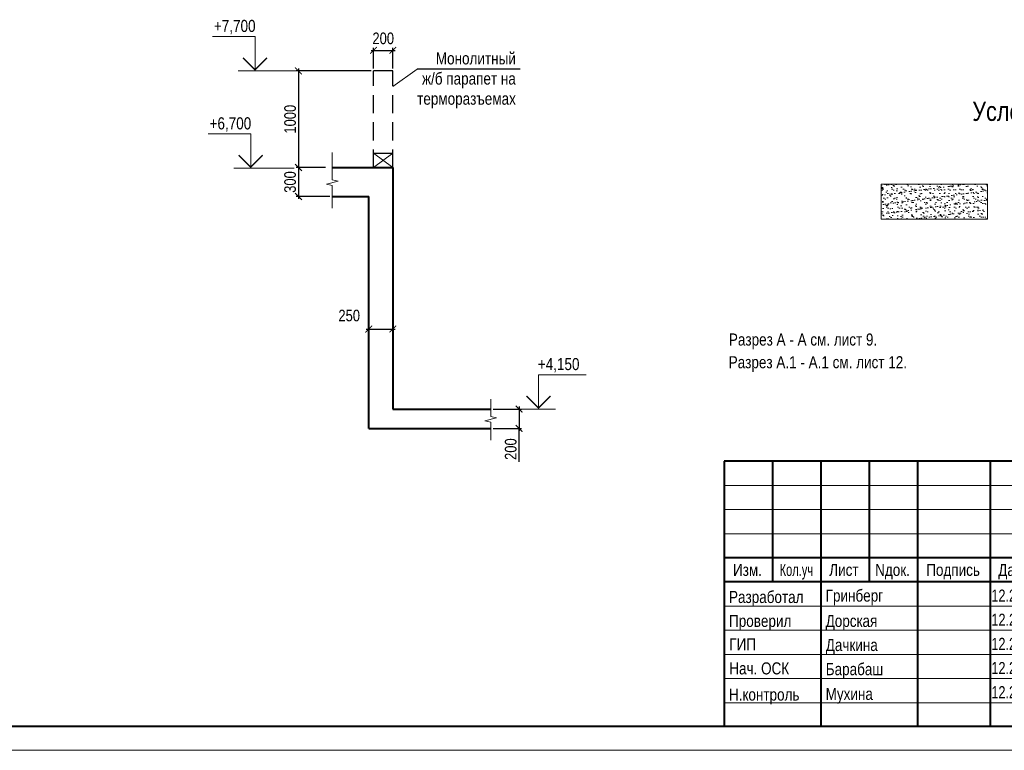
# Model space of a CAD drawing. Header units: inches. Extents: x -21855 to 99316, y -31809 to 52191.
# Tile 14 of 18: x 29780 to 70536, y -31809 to -1558. Entities that reach past the tile are written whole.
import ezdxf

# ---------------------------------------------------------------- set-up
doc = ezdxf.new("R2010")
doc.units = ezdxf.units.IN
doc.header["$LTSCALE"] = 1000
doc.header["$MEASUREMENT"] = 0
doc.linetypes.add('HIDDEN', pattern=[0.375, 0.25, -0.125])
for name, color, linetype, lineweight in [('СК-050-П(литы перекрытия)', 12, 'Continuous', 40), ('СК-110-О-РАЗМЕРЫ', 7, 'Continuous', 15), ('СК-200-Р(амка)', 7, 'Continuous', 40), ('СК-210-Р-РАМКА ЛИНИИ ТОНКИЕ', 7, 'Continuous', 15), ('СК-220-Р-РАМКА ТЕКСТ', 7, 'Continuous', 15), ('СК-300-Р(азмеры)_ПЛИТЫ', 7, 'Continuous', 20), ('СК-400-Т(екст)', 7, 'Continuous', 20), ('СК-600-Ш(триховка', 7, 'Continuous', 15), ('СК-600-Ш(триховка)', 250, 'Continuous', 13)]:
    doc.layers.add(name, color=color, linetype=linetype, lineweight=lineweight)
doc.layers.add('текст', color=7, linetype='Continuous')
doc.styles.add('MtXpl_Arial_Narrow', font='ARIALN.TTF')
doc.styles.add('RUSS', font='arial.ttf', dxfattribs={"width": 0.8})
doc.dimstyles.new('50', dxfattribs={"dimtxt": 480, "dimasz": 280, "dimexe": 100, "dimexo": 100, "dimgap": 100, "dimtad": 1, "dimdec": 0, "dimlfac": 0.25, "dimzin": 0, "dimdsep": 46, "dimtxsty": 'RUSS', "dimblk": 'ARCHTICK', "dimcen": 0.09, "dimdle": 100, "dimclrd": 7, "dimclre": 7, "dimclrt": 7, "dimadec": 0, "dimazin": 0, "dimtfac": 1, "dimtdec": 0, "dimtmove": 2, "dimatfit": 3, "dimldrblk": 'ARCHTICK', "dimfxl": 1, "dimtolj": 1, "dimtzin": 0, "dimarcsym": 0})

# ---------------------------------------------------------------- blocks, each defined once
blk = doc.blocks.new('A$C229d4619')
at = {"layer": 'СК-200-Р(амка)', "lineweight": 40, "ltscale": 2}
for p, q in [((0, 0), (0, -11000)), ((37000, 0), (0, 0)), ((2000, 0), (2000, -5000)), ((4000, 0), (4000, -11000)), ((6000, 0), (6000, -5000)), ((8000, 0), (8000, -11000)), ((11000, 0), (11000, -11000)), ((13000, 0), (13000, -11000)), ((37000, -2000), (13000, -2000)), ((37000, -5000), (0, -5000)), ((27000, -5000), (27000, -10970)), ((30000, -5000), (30000, -8000)), ((33000, -5000), (33000, -8000)), ((37000, -6000), (27000, -6000)), ((37000, -8000), (13000, -8000))]:
    blk.add_line(p, q, dxfattribs=at)
at = {"layer": 'СК-200-Р(амка)', "color": 7, "lineweight": 15}
for p, q in [((13000, -1000), (0, -1000)), ((13000, -2000), (0, -2000)), ((13000, -3000), (0, -3000)), ((13000, -6000), (0, -6000)), ((13000, -7000), (0, -7000)), ((13000, -8000), (0, -8000)), ((13000, -9000), (0, -9000)), ((13000, -10000), (0, -10000))]:
    blk.add_line(p, q, dxfattribs=at)
at = {"layer": 'СК-200-Р(амка)', "ltscale": 2}
blk.add_line((13000, -4000), (0, -4000), dxfattribs=at)
at = {"layer": 'СК-220-Р-РАМКА ТЕКСТ'}
blk.add_line((13000, -5000), (0, -5000), dxfattribs=at)
blk.add_line((13000, -5000), (0, -5000), dxfattribs=at)
at = {"layer": 'СК-400-Т(екст)', "lineweight": 40, "ltscale": 2}
blk.add_lwpolyline([(30190, 0), (37000, 0), (37000, 2155), (30190, 2155)], close=True, dxfattribs=at)
at = {"layer": 'СК-220-Р-РАМКА ТЕКСТ', "color": 7, "style": 'RUSS', "width": 0.8}
for s, p in [('Изм.', (361, -4749)), ('Лист', (4344, -4749)), ('Nдок.', (6245, -4749)), ('Подпись', (8358, -4749)), ('Дата', (11339, -4749))]:
    blk.add_text(s, height=500, dxfattribs=at).set_placement(p)
at = {"layer": 'СК-220-Р-РАМКА ТЕКСТ', "style": 'RUSS'}
for s, width, p in [('Гринберг', 0.8, (4195, -5813)), ('Разработал', 0.8, (195, -5871)), ('12.2024', 0.75, (11056, -5813)), ('Проверил', 0.8, (196, -6862)), ('Дорская', 0.8, (4196, -6862)), ('12.2024', 0.75, (11056, -6813)), ('ГИП', 0.8, (207, -7827)), ('12.2024', 0.75, (11056, -7813)), ('Дачкина', 0.8, (4199, -7859)), ('Нач. ОСК', 0.8, (207, -8827)), ('Барабаш', 0.8, (4199, -8859)), ('12.2024', 0.75, (11056, -8813)), ('12.2024', 0.75, (11056, -9813)), ('Н.контроль', 0.8, (195, -9911)), ('Мухина', 0.8, (4195, -9884))]:
    blk.add_text(s, height=500, dxfattribs=dict(at, width=width)).set_placement(p)
at = {"layer": 'СК-220-Р-РАМКА ТЕКСТ', "color": 7, "insert": (2291, -4249), "char_height": 500, "attachment_point": 1, "style": 'RUSS'}
blk.add_mtext_dynamic_manual_height_columns('\\A1;{\\fArial Narrow|b0|i0|c204|p34;Кол.уч}', width=23334.58, gutter_width=2500, heights=[0], dxfattribs=at)
at = {"layer": 'СК-220-Р-РАМКА ТЕКСТ', "color": 7, "char_height": 500, "attachment_point": 4, "style": 'RUSS'}
for s, insert in [('\\A1;Стадия', (27288, -5543)), ('\\A1;Лист', (30835, -5476)), ('\\A1;Листов', (33794, -5476)), ('\\A1;П', (28326, -6978))]:
    blk.add_mtext(s, dxfattribs=dict(at, insert=insert))
at = {"layer": 'СК-400-Т(екст)', "lineweight": 40, "ltscale": 2, "style": 'RUSS', "width": 0.8}
for s, p in [('%%P0,000=171,10', (30497, 693)), ('КР2', (33507, -1367))]:
    blk.add_text(s, height=800, dxfattribs=at).set_placement(p)
at = {"layer": 'СК-400-Т(екст)', "linetype": 'Continuous'}
for s, width, gutter_width, insert, char_height, attachment_point in [('\\A1;{\\fArial Narrow|b0|i0|c204|p34;Заказчик :\\fArial Narrow|b0|i0|c0|p34; \\fArial Narrow|b0|i0|c204|p34;АО "ГК "ОСНОВА\\fArial Narrow|b0|i0|c0|p34;"\\fArial Narrow|b0|i0|c204|p34;\\P          \\W0.8;                                                                                            }', 23334.58, 2500, (13480, -249), 500, 1), ('\\A1;{\\fArial Narrow|b0|i0|c204|p34;Шифр: ГКО-319/22-4.\\fArial Narrow|b0|i0|c0|p34;2\\fArial Narrow|b0|i0|c204|p34;.2          \\W0.8;                                                                                            }', 23334.58, 2500, (13480, -1038), 500, 1), ('\\A1;{\\fArial Narrow|b0|i0|c204|p34;\\W1;ООО "Проект-2018"}', 27850.7, 2984, (32237, -9207), 549.03, 2)]:
    blk.add_mtext_dynamic_manual_height_columns(s, width=width, gutter_width=gutter_width, heights=[0], dxfattribs=dict(at, insert=insert, char_height=char_height, attachment_point=attachment_point))
at = {"layer": 'СК-400-Т(екст)', "char_height": 500, "attachment_point": 1, "style": 'MtXpl_Arial_Narrow'}
for s, insert in [('Жилой комплекс со встроенно-пристроенными помещениями на 1-х этажах^Jи подземной автостоянкой, расположенный на земельном участке по адресу: ^Jг. Москва, Горбунова ул., влад. 27 (ЗАО, 77:07:0004010:37)', (14256, -2214)), (' Конструктивные решения ^Jнадземной части корпуса 1.', (16356, -5757))]:
    blk.add_mtext(s, dxfattribs=dict(at, insert=insert))
blk = doc.blocks.new('_ArchTick')
at = {"color": 0, "linetype": 'ByBlock', "const_width": 0.15}
blk.add_lwpolyline([(-0.5, -0.5), (0.5, 0.5)], dxfattribs=at)
blk = doc.blocks.new('*D81')
at = {"layer": 'Defpoints', "color": 0, "transparency": 16777216}
for p in [(42525, -7679), (41320, -8879), (42721, -8879)]:
    blk.add_point(p, dxfattribs=at)
at = {"layer": 'СК-110-О-РАЗМЕРЫ', "color": 7, "lineweight": -2, "transparency": 16777216}
for p, q in [((42425, -7679), (41220, -7679)), ((41320, -7579), (41320, -8979)), ((42621, -8879), (41220, -8879))]:
    blk.add_line(p, q, dxfattribs=at)
at = {"layer": 'СК-110-О-РАЗМЕРЫ', "color": 7, "lineweight": -2, "transparency": 16777216, "xscale": 280, "yscale": 280, "zscale": 280}
for p, rotation in [((41320, -7679), 90), ((41320, -8879), 270)]:
    blk.add_blockref('_ArchTick', p, dxfattribs=dict(at, rotation=rotation))
at = {"layer": 'СК-110-О-РАЗМЕРЫ', "color": 7, "transparency": 16777216, "insert": (40975, -8279), "char_height": 480, "attachment_point": 5, "rotation": 90, "style": 'RUSS'}
blk.add_mtext('\\A1;300', dxfattribs=at)
blk = doc.blocks.new('*D82')
at = {"layer": 'Defpoints', "color": 0, "transparency": 16777216}
for p in [(44228, -13639), (45228, -13639), (45228, -14367)]:
    blk.add_point(p, dxfattribs=at)
at = {"layer": 'СК-110-О-РАЗМЕРЫ', "color": 7, "lineweight": -2, "transparency": 16777216}
for p, q in [((44228, -13739), (44228, -14467)), ((45228, -13739), (45228, -14467)), ((44128, -14367), (45328, -14367))]:
    blk.add_line(p, q, dxfattribs=at)
at = {"layer": 'СК-110-О-РАЗМЕРЫ', "color": 7, "lineweight": -2, "transparency": 16777216, "xscale": 280, "yscale": 280, "zscale": 280, "rotation": 180}
blk.add_blockref('_ArchTick', (44228, -14367), dxfattribs=at)
at = {"layer": 'СК-110-О-РАЗМЕРЫ', "color": 7, "lineweight": -2, "transparency": 16777216, "xscale": 280, "yscale": 280, "zscale": 280}
blk.add_blockref('_ArchTick', (45228, -14367), dxfattribs=at)
at = {"layer": 'СК-110-О-РАЗМЕРЫ', "color": 7, "transparency": 16777216, "insert": (43420, -13810), "char_height": 480, "attachment_point": 5, "style": 'RUSS'}
blk.add_mtext('\\A1;250', dxfattribs=at)
blk = doc.blocks.new('*U84')
at = {"layer": 'СК-400-Т(екст)', "color": 0}
for p, q in [((0, 0), (0, 7.11)), ((0, 7.11), (8.78, 7.11)), ((-9, 0), (3.5, 0))]:
    blk.add_line(p, q, dxfattribs=at)
at = {"layer": 'СК-400-Т(екст)', "color": 0, "const_width": 0.3}
blk.add_lwpolyline([(-2.5, 2.71), (0, 0.21), (2.5, 2.71)], dxfattribs=at)
at = {"layer": 'СК-400-Т(екст)', "color": 0, "width": 0.8}
for tag, p in [('ОТМЕТКА1', (8.51, 8.06)), ('КОММЕНТАРИЙ', (8.59, 4.27))]:
    blk.add_attdef(tag, p, '', height=2.5, dxfattribs=at)
blk = doc.blocks.new('*U83')
at = {"layer": 'СК-400-Т(екст)', "color": 0}
for p, q in [((0, 0), (0, 7.11)), ((0, 7.11), (9.85, 7.11)), ((-9, 0), (3.5, 0))]:
    blk.add_line(p, q, dxfattribs=at)
at = {"layer": 'СК-400-Т(екст)', "color": 0, "const_width": 0.3}
blk.add_lwpolyline([(-2.5, 2.71), (0, 0.21), (2.5, 2.71)], dxfattribs=at)
at = {"layer": 'СК-400-Т(екст)', "color": 0, "width": 0.8}
for tag, p in [('ОТМЕТКА1', (8.51, 8.06)), ('КОММЕНТАРИЙ', (8.59, 4.27))]:
    blk.add_attdef(tag, p, '', height=2.5, dxfattribs=at)
blk = doc.blocks.new('*D85')
at = {"layer": 'Defpoints', "color": 0, "transparency": 16777216}
for p in [(49278, -17679, 0), (49278, -18479, 0), (50451, -18479)]:
    blk.add_point(p, dxfattribs=at)
at = {"layer": 'СК-110-О-РАЗМЕРЫ', "color": 7, "lineweight": -2, "transparency": 16777216}
for p, q in [((49378, -17679), (50551, -17679)), ((50451, -17579), (50451, -18579)), ((49378, -18479), (50551, -18479)), ((50451, -19865), (50451, -18479))]:
    blk.add_line(p, q, dxfattribs=at)
at = {"layer": 'СК-110-О-РАЗМЕРЫ', "color": 7, "lineweight": -2, "transparency": 16777216, "xscale": 280, "yscale": 280, "zscale": 280}
for p, rotation in [((50451, -17679), 90), ((50451, -18479), 270)]:
    blk.add_blockref('_ArchTick', p, dxfattribs=dict(at, rotation=rotation))
at = {"layer": 'СК-110-О-РАЗМЕРЫ', "color": 7, "transparency": 16777216, "insert": (50106, -19338), "char_height": 480, "attachment_point": 5, "rotation": 90, "style": 'RUSS'}
blk.add_mtext('\\A1;200', dxfattribs=at)
blk = doc.blocks.new('A$Ca5030f99')
at = {"layer": 'СК-220-Р-РАМКА ТЕКСТ', "char_height": 500, "width": 31067.55, "attachment_point": 5, "rotation": 360, "style": 'RUSS'}
for s, insert in [('Разрез А - А см. лист 9.', (3260, 4963)), ('Разрез А.1 - А.1 см. лист 12.', (3873, 4024))]:
    blk.add_mtext(s, dxfattribs=dict(at, insert=insert))
blk = doc.blocks.new('*D169')
at = {"layer": 'Defpoints', "color": 0, "transparency": 16777216}
for p in [(45228, -2828), (44428, -3679), (45228, -3679)]:
    blk.add_point(p, dxfattribs=at)
at = {"layer": 'СК-110-О-РАЗМЕРЫ', "color": 7, "lineweight": -2, "transparency": 16777216}
for p, q in [((44328, -2828), (45328, -2828)), ((44428, -3579), (44428, -2728)), ((45228, -3579), (45228, -2728))]:
    blk.add_line(p, q, dxfattribs=at)
at = {"layer": 'СК-110-О-РАЗМЕРЫ', "color": 7, "lineweight": -2, "transparency": 16777216, "xscale": 280, "yscale": 280, "zscale": 280, "rotation": 180}
blk.add_blockref('_ArchTick', (44428, -2828), dxfattribs=at)
at = {"layer": 'СК-110-О-РАЗМЕРЫ', "color": 7, "lineweight": -2, "transparency": 16777216, "xscale": 280, "yscale": 280, "zscale": 280}
blk.add_blockref('_ArchTick', (45228, -2828), dxfattribs=at)
at = {"layer": 'СК-110-О-РАЗМЕРЫ', "color": 7, "transparency": 16777216, "insert": (44828, -2333), "char_height": 480, "attachment_point": 5, "style": 'RUSS'}
blk.add_mtext('\\A1;200', dxfattribs=at)
blk = doc.blocks.new('*D171')
at = {"layer": 'Defpoints', "color": 0, "transparency": 16777216}
for p in [(44428, -3679, 0), (41320, -7679), (42532, -7679, 0)]:
    blk.add_point(p, dxfattribs=at)
at = {"layer": 'СК-110-О-РАЗМЕРЫ', "color": 7, "lineweight": -2, "transparency": 16777216}
for p, q in [((41320, -3579), (41320, -7779)), ((44328, -3679), (41220, -3679)), ((42432, -7679), (41220, -7679))]:
    blk.add_line(p, q, dxfattribs=at)
at = {"layer": 'СК-110-О-РАЗМЕРЫ', "color": 7, "lineweight": -2, "transparency": 16777216, "xscale": 280, "yscale": 280, "zscale": 280}
for p, rotation in [((41320, -3679), 90), ((41320, -7679), 270)]:
    blk.add_blockref('_ArchTick', p, dxfattribs=dict(at, rotation=rotation))
at = {"layer": 'СК-110-О-РАЗМЕРЫ', "color": 7, "transparency": 16777216, "insert": (40975, -5679), "char_height": 480, "attachment_point": 5, "rotation": 90, "style": 'RUSS'}
blk.add_mtext('\\A1;1000', dxfattribs=at)

msp = doc.modelspace()

# ---------------------------------------------------------------- hatches: boundary and pattern name
at = {"layer": 'СК-600-Ш(триховка'}
h = msp.add_hatch(dxfattribs=at)
h.set_pattern_fill('AR-SAND', color=256, scale=150)
h.set_pattern_definition([(37.5, (-1559842.3, -93085.08), (-9.449004, 289.023565), [0, -228, 0, -255, 0, -243.75]), (7.5, (-1559842.3, -93085.08), (265.46651, 423.32191), [0, -123, 0, -205.5, 0, -78.75]), (327.5, (-1560026.8, -93085.08), (467.12128, 0.848858), [0, -75, 0, -270, 0, -352.5]), (317.5, (-1560026.8, -93085.08), (450.91899, 131.65133), [0, -37.5, 0, -177, 0, -202.5])])
h.paths.add_polyline_path([(69840.6, -8371.7), (65441.1, -8371.7), (65441.1, -9823.3), (69840.6, -9823.3)])

# ---------------------------------------------------------------- linework, layer by layer
at = {"layer": 'СК-050-П(литы перекрытия)', "linetype": 'HIDDEN', "lineweight": 30, "ltscale": 5}
for p, q in [((45227.7, -3678.6, 0), (44427.7, -3678.6, 0)), ((44427.7, -7078.6, 0), (45227.7, -7078.6, 0))]:
    msp.add_line(p, q, dxfattribs=at)
at = {"layer": 'СК-050-П(литы перекрытия)', "linetype": 'HIDDEN', "lineweight": 30, "ltscale": 3}
for p, q in [((44427.7, -7678.6, 0), (44427.7, -3678.6, 0)), ((45227.7, -7678.6, 0), (45227.7, -3678.6, 0))]:
    msp.add_line(p, q, dxfattribs=at)
at = {"layer": 'СК-050-П(литы перекрытия)'}
for p, q in [((42721, -7678.6, 0), (45227.7, -7678.6, 0)), ((45227.7, -7678.6, 0), (45227.7, -17678.6, 0)), ((42721, -8878.6, 0), (44227.7, -8878.6, 0)), ((44227.7, -18478.6, 0), (44227.7, -8878.6, 0)), ((45227.7, -17678.6, 0), (49277.6, -17678.6, 0)), ((44227.7, -18478.6, 0), (49277.6, -18478.6, 0))]:
    msp.add_line(p, q, dxfattribs=at)
at = {"layer": 'СК-200-Р(амка)'}
msp.add_line((-17854.5, -30809), (95945.5, -30809), dxfattribs=at)
at = {"layer": 'СК-210-Р-РАМКА ЛИНИИ ТОНКИЕ'}
msp.add_line((96945.5, -31809), (-21854.5, -31809), dxfattribs=at)
at = {"layer": 'СК-300-Р(азмеры)_ПЛИТЫ'}
for p, q in [((46228.9, -3602.1, 0), (45227.7, -4318.9, 0)), ((44427.7, -7078.6, 0), (45227.7, -7678.6, 0)), ((45227.7, -7078.6, 0), (44427.7, -7678.6, 0))]:
    msp.add_line(p, q, dxfattribs=at)
at = {"layer": 'СК-400-Т(екст)'}
msp.add_lwpolyline([(65441.1, -9823.3), (69840.6, -9823.3), (69840.6, -8371.7), (65441.1, -8371.7)], close=True, dxfattribs=at)
at = {"layer": 'СК-600-Ш(триховка)', "linetype": 'ByBlock', "elevation": 0}
for points in [[(42721, -7062.5), (42721, -8183.7), (42961, -8243.7), (42481, -8363.7), (42721, -8423.7), (42721, -9365.4)], [(49277.6, -17266.4), (49277.6, -17984), (49517.6, -18044), (49037.6, -18164), (49277.6, -18224), (49277.6, -18974.4)]]:
    msp.add_lwpolyline(points, dxfattribs=at)
at = {"layer": 'текст'}
msp.add_line((50499.2, -3602.1, 0), (46228.9, -3602.1, 0), dxfattribs=at)

# ---------------------------------------------------------------- block references
at = {"layer": 'СК-200-Р(амка)'}
msp.add_blockref('A$C229d4619', (58945.5, -19839.4), dxfattribs=at)
at = {"layer": 'СК-300-Р(азмеры)_ПЛИТЫ', "color": 2}
msp.add_blockref('A$Ca5030f99', (58945.5, -19839.4), dxfattribs=at)
at = {"layer": 'СК-400-Т(екст)', "ltscale": 0.5}
ref = msp.add_blockref('*U84', (39520.2, -3678.6), dxfattribs=dict(at, xscale=-200, yscale=200, zscale=200))
ref.add_attrib('ОТМЕТКА1', '+7,700', (37818.8, -2066.9), dxfattribs={"height": 500, "style": 'RUSS', "width": 0.8})
ref = msp.add_blockref('*U84', (39341.1, -7711.5, 0), dxfattribs=dict(at, xscale=-200, yscale=200, zscale=200))
ref.add_attrib('ОТМЕТКА1', '+6,700', (37639.8, -6099.8, 0), dxfattribs={"height": 500, "style": 'RUSS', "width": 0.8})
ref = msp.add_blockref('*U83', (51254.3, -17678.6, 0), dxfattribs=dict(at, xscale=200, yscale=200, zscale=200))
ref.add_attrib('ОТМЕТКА1', '+4,150', (51226.6, -16066.9, 0), dxfattribs={"height": 500, "style": 'RUSS', "width": 0.8})

# ---------------------------------------------------------------- texts
at = {"layer": 'СК-400-Т(екст)', "style": 'RUSS', "width": 0.8}
msp.add_text('Условные обозначения:', height=800, rotation=360, dxfattribs=at).set_placement((69211.3, -5749.5))
at = {"layer": 'СК-400-Т(екст)', "color": 7, "insert": (50316.6, -2911.5, 0), "char_height": 500, "width": 7144.818, "attachment_point": 3, "style": 'RUSS'}
msp.add_mtext('Монолитный \\Pж/б парапет на терморазъемах', dxfattribs=at)

# ---------------------------------------------------------------- dimensions: what is measured, and where the dimension line sits
at = {"layer": 'СК-110-О-РАЗМЕРЫ'}
for base, p1, p2, angle, picture, middle in [((45227.7, -2828, 0), (44427.7, -3678.6, 0), (45227.7, -3678.6, 0), 180, '*D169', (44827.7, -2332.9, 0)), ((41320.2, -7678.6), (44427.7, -3678.6, 0), (42531.9, -7678.6, 0), 90, '*D171', (40975.1, -5678.6)), ((41320.2, -8878.6, 0), (42524.6, -7678.6, 0), (42721, -8878.6, 0), 90, '*D81', (40974.9, -8278.6, 0))]:
    dim = msp.add_linear_dim(base=base, p1=p1, p2=p2, angle=angle, dimstyle='50', dxfattribs=at)
    dim.commit()
    dim.dimension.update_dxf_attribs({"geometry": picture, "text_midpoint": middle})
dim = msp.add_linear_dim(base=(45227.7, -14366.9, 0), p1=(44227.7, -13639.4, 0), p2=(45227.7, -13639.4, 0), dimstyle='50', dxfattribs=at)
dim.commit()
dim.dimension.update_dxf_attribs({"geometry": '*D82', "text_midpoint": (43419.8, -13809.5, 0), "dimtype": 160})
dim = msp.add_linear_dim(base=(50450.8, -18478.6), p1=(49277.6, -17678.6, 0), p2=(49277.6, -18478.6, 0), angle=90, dimstyle='50', override={"dimtmove": 1}, dxfattribs=at)
dim.commit()
dim.dimension.update_dxf_attribs({"geometry": '*D85', "text_midpoint": (50450.8, -19337.8), "dimtype": 160})

doc.saveas('drawing.dxf')
